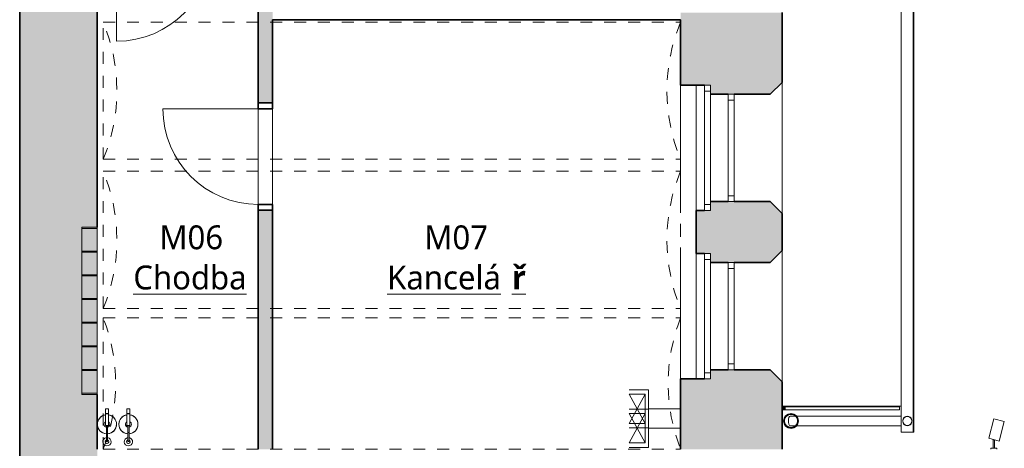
# Model space of a CAD drawing. Header units: metres. Extents: x -0.2 to 44.7, y -1.1 to 28.
# Tile 6 of 11: x -0.2 to 8, y 14.8 to 18.3. Entities that reach past the tile are written whole.
import ezdxf

# ---------------------------------------------------------------- set-up
doc = ezdxf.new("R2010")
doc.units = ezdxf.units.M
for name, pattern in [('AV - Cerch_ 1 tecka 4mm', [0.006, 0.004, -0.001, 0, -0.001]), ('AV - Tecka 1mm', [0.001, 0, -0.001]), ('Čerch_ 2 teč 2mm', [0.0038, 0.002, -0.0006, 0, -0.0006, 0, -0.0006])]:
    doc.linetypes.add(name, pattern=pattern)
doc.layers.add('AV-MISTNOSTI', color=7, linetype='AV - Tecka 1mm', lineweight=13, true_color=0x85cf54)
doc.layers.add('AV-TEXTY', color=5, linetype='Continuous', lineweight=13, true_color=0x0000ff)
doc.layers.add('AV-SRAFY', color=7, linetype='Continuous', lineweight=35)
doc.layers.add('AV-STAVBA', color=7, linetype='Continuous', lineweight=18)
doc.styles.add('Trebuchet MS_B', font='trebuc.ttf', dxfattribs={"height": 0.2})

# ---------------------------------------------------------------- blocks, each defined once
blk = doc.blocks.new('DO_1-L_Obl_ - 800x2070-V1-1NP mezipatro')
at = {"layer": 'AV-STAVBA', "color": 254, "true_color": 0xcccccc}
for p, q in [((0.4, 0.73), (0.4, -0.07)), ((-0.4, -0.07), (0.4, -0.07)), ((-0.4, -0.19), (-0.4, -0.07)), ((0.4, -0.19), (0.4, -0.07)), ((0.4, -0.07), (0.4, -0.19)), ((-0.45, -0.19), (-0.4, -0.19)), ((-0.4, -0.19), (0.4, -0.19)), ((0.4, -0.19), (0.45, -0.19))]:
    blk.add_line(p, q, dxfattribs=at)
at = {"layer": 'AV-STAVBA', "color": 254, "lineweight": 35, "true_color": 0xcccccc}
for p, q in [((-0.4, -0.07), (-0.45, -0.07)), ((-0.45, -0.07), (-0.45, -0.19)), ((-0.4, -0.19), (-0.4, -0.07)), ((0.45, -0.07), (0.4, -0.07)), ((0.4, -0.07), (0.4, -0.19)), ((0.45, -0.19), (0.45, -0.07)), ((-0.45, -0.19), (-0.4, -0.19)), ((0.4, -0.19), (0.45, -0.19))]:
    blk.add_line(p, q, dxfattribs=at)
at = {"layer": 'AV-STAVBA', "color": 254, "linetype": 'AV - Cerch_ 1 tecka 4mm', "true_color": 0xcccccc}
for p, q in [((-0.4, -0.07), (0.4, -0.07)), ((-0.45, -0.19), (0.45, -0.19)), ((-0.4, -0.19), (0.4, -0.19))]:
    blk.add_line(p, q, dxfattribs=at)
at = {"layer": 'AV-STAVBA', "color": 254, "true_color": 0xcccccc}
blk.add_arc((0.4, -0.07), 0.8, 90, 180, dxfattribs=at)
blk = doc.blocks.new('WI_2_dvojité_se 2 příčlemi - 900x1450-1265666-1NP mezipatro')
at = {"layer": 'AV-STAVBA', "color": 254, "linetype": 'AV - Cerch_ 1 tecka 4mm', "lineweight": 13, "true_color": 0xcccccc}
for p, q in [((0.525, 0.425), (-0.525, 0.425)), ((0.45, 0.425), (-0.45, 0.425)), ((-0.45, 0.425), (0.45, 0.425)), ((0.525, -0.425), (-0.525, -0.425)), ((-0.525, -0.425), (0.525, -0.425)), ((0.45, -0.425), (-0.45, -0.425))]:
    blk.add_line(p, q, dxfattribs=at)
at = {"layer": 'AV-STAVBA', "color": 254, "true_color": 0xcccccc}
for p, q in [((-0.45, 0.025), (0.45, 0.025)), ((-0.45, -0.025), (-0.45, 0.025)), ((-0.45, 0.025), (0.45, 0.025)), ((-0.45, 0.025), (-0.45, -0.025)), ((-0.4, -0.025), (-0.4, 0.025)), ((0.4, -0.025), (0.4, 0.025)), ((0.45, -0.025), (0.45, 0.025)), ((0.45, 0.025), (0.45, -0.025)), ((-0.45, -0.025), (0.45, -0.025)), ((0.45, -0.025), (-0.45, -0.025)), ((-0.525, -0.175), (0.525, -0.175)), ((-0.525, -0.175), (-0.525, -0.225)), ((-0.525, -0.175), (0.525, -0.175)), ((-0.525, -0.175), (-0.525, -0.225)), ((-0.525, -0.225), (0.525, -0.225)), ((-0.525, -0.225), (0.525, -0.225)), ((-0.475, -0.175), (-0.475, -0.225)), ((0.475, -0.175), (0.475, -0.225)), ((0.525, -0.175), (0.525, -0.225)), ((0.525, -0.175), (0.525, -0.225))]:
    blk.add_line(p, q, dxfattribs=at)
blk = doc.blocks.new('GM_Nika_obdélníková - 2460x2270-1232152-1NP mezipatro')
at = {"layer": 'AV-STAVBA', "color": 254, "linetype": 'AV - Cerch_ 1 tecka 4mm', "true_color": 0xcccccc}
blk.add_line((-1.23, 0.425), (1.23, 0.425), dxfattribs=at)
blk = doc.blocks.new('WI_Luxfery - 1400x350-1333635-1NP mezipatro')
at = {"layer": 'AV-STAVBA', "linetype": 'AV - Cerch_ 1 tecka 4mm', "true_color": 0xdbdbdb}
for points in [[(0.635, 0.2693), (0.635, 0.325), (-0.765, 0.325), (-0.765, 0.195), (0.635, 0.195)], [(-0.755, 0.195), (-0.755, 0.325), (-0.765, 0.325), (-0.765, 0.195)], [(-0.5564, 0.195), (-0.5564, 0.325), (-0.5664, 0.325), (-0.5664, 0.195)], [(-0.3579, 0.195), (-0.3579, 0.325), (-0.3679, 0.325), (-0.3679, 0.195)], [(-0.1593, 0.195), (-0.1593, 0.325), (-0.1693, 0.325), (-0.1693, 0.195)], [(0.0393, 0.195), (0.0393, 0.325), (0.0293, 0.325), (0.0293, 0.195)], [(0.2379, 0.195), (0.2379, 0.325), (0.2279, 0.325), (0.2279, 0.195)], [(0.4364, 0.195), (0.4364, 0.325), (0.4264, 0.325), (0.4264, 0.195)], [(0.635, 0.2693), (0.635, 0.325), (0.625, 0.325), (0.625, 0.195), (0.635, 0.195)]]:
    blk.add_hatch(color=254, dxfattribs=at).paths.add_polyline_path(points)
at = {"layer": 'AV-STAVBA', "color": 254, "true_color": 0xcccccc}
for p, q in [((-0.765, 0.195), (-0.765, 0.325)), ((-0.765, 0.325), (0.635, 0.325)), ((-0.765, 0.325), (-0.765, 0.195)), ((-0.755, 0.325), (-0.765, 0.325)), ((-0.755, 0.195), (-0.755, 0.325)), ((-0.5664, 0.325), (-0.5664, 0.195)), ((-0.5564, 0.325), (-0.5664, 0.325)), ((-0.5564, 0.195), (-0.5564, 0.325)), ((-0.3679, 0.325), (-0.3679, 0.195)), ((-0.3579, 0.325), (-0.3679, 0.325)), ((-0.3579, 0.195), (-0.3579, 0.325)), ((-0.1693, 0.325), (-0.1693, 0.195)), ((-0.1593, 0.325), (-0.1693, 0.325)), ((-0.1593, 0.195), (-0.1593, 0.325)), ((0.0293, 0.325), (0.0293, 0.195)), ((0.0393, 0.325), (0.0293, 0.325)), ((0.0393, 0.195), (0.0393, 0.325)), ((0.2279, 0.325), (0.2279, 0.195)), ((0.2379, 0.325), (0.2279, 0.325)), ((0.2379, 0.195), (0.2379, 0.325)), ((0.4264, 0.325), (0.4264, 0.195)), ((0.4364, 0.325), (0.4264, 0.325)), ((0.4364, 0.195), (0.4364, 0.325)), ((0.625, 0.325), (0.625, 0.195)), ((0.635, 0.325), (0.625, 0.325)), ((0.635, 0.325), (0.635, 0.195)), ((0.635, 0.195), (0.635, 0.325)), ((0.635, 0.195), (-0.765, 0.195)), ((-0.765, 0.195), (-0.755, 0.195)), ((-0.5664, 0.195), (-0.5564, 0.195)), ((-0.3679, 0.195), (-0.3579, 0.195)), ((-0.1693, 0.195), (-0.1593, 0.195)), ((0.0293, 0.195), (0.0393, 0.195)), ((0.2279, 0.195), (0.2379, 0.195)), ((0.4264, 0.195), (0.4364, 0.195)), ((0.625, 0.195), (0.635, 0.195))]:
    blk.add_line(p, q, dxfattribs=at)
at = {"layer": 'AV-STAVBA', "color": 254, "linetype": 'AV - Cerch_ 1 tecka 4mm', "true_color": 0xcccccc}
for p, q in [((-0.765, 0.325), (0.635, 0.325)), ((-0.765, -0.325), (0.635, -0.325))]:
    blk.add_line(p, q, dxfattribs=at)
blk = doc.blocks.new('GM_Void_valená klenba - GM_Void_valená klenba-1524312-1NP mezipatro')
at = {"layer": 'AV-STAVBA', "color": 254, "linetype": 'AV - Cerch_ 1 tecka 4mm', "lineweight": 13, "true_color": 0xcccccc}
for p, q in [((-0.55, 2.395), (-0.55, -2.445)), ((-0.55, 2.395), (0.55, 2.395)), ((0.55, 2.395), (0.55, -2.445)), ((-0.55, -2.445), (0.55, -2.445))]:
    blk.add_line(p, q, dxfattribs=at)
for centre, start, end in [((0, 3.7905), 248.48981, 291.51019), ((0, -3.8405), 68.48981, 111.51019)]:
    blk.add_arc(centre, 1.5, start, end, dxfattribs=at)
blk = doc.blocks.new('GM_Void_valená klenba - GM_Void_valená klenba-1524311-1NP mezipatro')
at = {"layer": 'AV-STAVBA', "color": 254, "linetype": 'AV - Cerch_ 1 tecka 4mm', "lineweight": 13, "true_color": 0xcccccc}
for p, q in [((-0.575, 2.395), (-0.575, -2.445)), ((-0.575, 2.395), (0.575, 2.395)), ((0.575, 2.395), (0.575, -2.445)), ((-0.575, -2.445), (0.575, -2.445))]:
    blk.add_line(p, q, dxfattribs=at)
for centre, start, end in [((0, 3.7804), 247.45969, 292.54031), ((0, -3.8304), 67.45969, 112.54031)]:
    blk.add_arc(centre, 1.5, start, end, dxfattribs=at)
blk = doc.blocks.new('GM_Dešťový svod_02 - GM_Dešťový svod_02-1503358-1NP mezipatro')
at = {"layer": 'AV-STAVBA', "color": 254, "true_color": 0xcccccc}
for p, q in [((6.2708, 15.0253), (6.2228, 15.0253)), ((7.1522, 15.0253), (6.2752, 15.0253)), ((6.2228, 14.9453), (6.2708, 14.9453)), ((6.2752, 14.9453), (7.1522, 14.9453))]:
    blk.add_line(p, q, dxfattribs=at)
at = {"layer": 'AV-STAVBA', "color": 254, "lineweight": 35, "true_color": 0xcccccc}
for radius, start, end in [(0.06, 0, 180), (0.058, 0, 180), (0.06, 180, 0), (0.058, 180, 0)]:
    blk.add_arc((6.2304, 14.9853), radius, start, end, dxfattribs=at)
at = {"layer": 'AV-STAVBA', "color": 254, "true_color": 0xcccccc}
for radius, start, end in [(0.04, 17.32612, 162.67388), (0.038, 0, 180), (0.04, 197.32612, 342.67388), (0.038, 180, 0)]:
    blk.add_arc((7.2048, 14.9853), radius, start, end, dxfattribs=at)
for start_param, end_param in [(0, 1.570796), (1.570796, 3.141593)]:
    blk.add_ellipse((6.2228, 14.9853), major_axis=(0, 0.04), ratio=0.34202, start_param=start_param, end_param=end_param, dxfattribs=at)
for points, knots in [([(6.2904, 14.9853), (6.2904, 14.9879), (6.2902, 14.9916), (6.2894, 14.9963), (6.2887, 14.9996), (6.2879, 15.0027), (6.2869, 15.0057), (6.2858, 15.0085), (6.2847, 15.011), (6.2835, 15.0133), (6.2823, 15.0155), (6.2811, 15.0174), (6.28, 15.0191), (6.2789, 15.0207), (6.2779, 15.022), (6.2771, 15.023), (6.2766, 15.0236), (6.2762, 15.024), (6.2759, 15.0244), (6.2756, 15.0248), (6.2753, 15.0252), (6.2751, 15.0253), (6.2752, 15.0252), (6.2753, 15.0251)], [0, 0, 0, 0, 0.0555556, 0.0833333, 0.1111111, 0.1388889, 0.1666667, 0.1944444, 0.2222222, 0.25, 0.2777778, 0.3055556, 0.3333333, 0.3611111, 0.3888889, 0.4166667, 0.4305556, 0.4444444, 0.4583333, 0.4722222, 0.5, 0.5277778, 0.5555556, 0.5555556, 0.5555556, 0.5555556]), ([(6.2753, 14.9455), (6.2752, 14.9453), (6.2751, 14.9452), (6.2753, 14.9454), (6.2756, 14.9458), (6.2759, 14.9462), (6.2762, 14.9465), (6.2766, 14.9469), (6.2771, 14.9476), (6.2779, 14.9485), (6.2789, 14.9499), (6.28, 14.9515), (6.2811, 14.9532), (6.2823, 14.9551), (6.2835, 14.9573), (6.2847, 14.9596), (6.2858, 14.9621), (6.2869, 14.9649), (6.2879, 14.9678), (6.2887, 14.971), (6.2894, 14.9743), (6.2902, 14.979), (6.2904, 14.9827), (6.2904, 14.9853)], [0.4444444, 0.4444444, 0.4444444, 0.4444444, 0.4722222, 0.5, 0.5277778, 0.5416667, 0.5555556, 0.5694444, 0.5833333, 0.6111111, 0.6388889, 0.6666667, 0.6944444, 0.7222222, 0.75, 0.7777778, 0.8055556, 0.8333333, 0.8611111, 0.8888889, 0.9166667, 0.9444444, 1, 1, 1, 1]), ([(6.2788, 15.0208), (6.2789, 15.0206), (6.2794, 15.02), (6.2799, 15.0193), (6.2802, 15.0188)], [0.59604698, 0.59604698, 0.59604698, 0.59604698, 0.61111111, 0.64145297, 0.64145297, 0.64145297, 0.64145297]), ([(6.2802, 14.9518), (6.2802, 14.9518), (6.2798, 14.9512), (6.2793, 14.9505), (6.2789, 14.9499), (6.2788, 14.9497)], [0.35854703, 0.35854703, 0.35854703, 0.35854703, 0.36111111, 0.38888889, 0.40395302, 0.40395302, 0.40395302, 0.40395302]), ([(6.2789, 15.0207), (6.2792, 15.0203), (6.2799, 15.0192), (6.281, 15.0175), (6.2819, 15.0162), (6.2822, 15.0156)], [0.67530037, 0.67530037, 0.67530037, 0.67530037, 0.69444444, 0.72222222, 0.74259342, 0.74259342, 0.74259342, 0.74259342]), ([(6.2822, 14.955), (6.2819, 14.9544), (6.281, 14.9531), (6.2799, 14.9513), (6.2792, 14.9503), (6.2789, 14.9499)], [0.25740658, 0.25740658, 0.25740658, 0.25740658, 0.27777778, 0.30555556, 0.32469963, 0.32469963, 0.32469963, 0.32469963]), ([(6.2831, 15.014), (6.2831, 15.014), (6.2835, 15.0133), (6.2838, 15.0126), (6.2842, 15.0119)], [0.72092277, 0.72092277, 0.72092277, 0.72092277, 0.72222222, 0.75, 0.75, 0.75, 0.75]), ([(6.2841, 14.9585), (6.2838, 14.9578), (6.2834, 14.9572), (6.2831, 14.9566), (6.2831, 14.9565)], [0.25225502, 0.25225502, 0.25225502, 0.25225502, 0.27777778, 0.27907723, 0.27907723, 0.27907723, 0.27907723]), ([(6.2888, 14.9994), (6.2883, 15.0014), (6.2873, 15.0045), (6.2859, 15.0083), (6.2851, 15.01), (6.2847, 15.0109)], [0.1136177, 0.1136177, 0.1136177, 0.1136177, 0.1666667, 0.1944444, 0.2222222, 0.2222222, 0.2222222, 0.2222222]), ([(6.2847, 14.9597), (6.2851, 14.9605), (6.2859, 14.9623), (6.2873, 14.9661), (6.2883, 14.9692), (6.2888, 14.9712)], [0.7777778, 0.7777778, 0.7777778, 0.7777778, 0.8055556, 0.8333333, 0.8863823, 0.8863823, 0.8863823, 0.8863823]), ([(6.2848, 15.0107), (6.285, 15.0103), (6.2856, 15.009), (6.2863, 15.0071), (6.2868, 15.0057), (6.287, 15.0053)], [0.79389003, 0.79389003, 0.79389003, 0.79389003, 0.80555556, 0.83333333, 0.84306637, 0.84306637, 0.84306637, 0.84306637]), ([(6.287, 14.9653), (6.2868, 14.9649), (6.2863, 14.9634), (6.2856, 14.9616), (6.285, 14.9603), (6.2848, 14.9599)], [0.15693363, 0.15693363, 0.15693363, 0.15693363, 0.16666667, 0.19444444, 0.20610997, 0.20610997, 0.20610997, 0.20610997]), ([(6.2876, 15.0035), (6.2878, 15.0029), (6.2882, 15.0016), (6.2886, 15.0001), (6.2888, 14.9993)], [0.8448227, 0.8448227, 0.8448227, 0.8448227, 0.86111111, 0.88467419, 0.88467419, 0.88467419, 0.88467419]), ([(6.2888, 14.9713), (6.2886, 14.9704), (6.2882, 14.969), (6.2878, 14.9677), (6.2876, 14.9671)], [0.11532581, 0.11532581, 0.11532581, 0.11532581, 0.13888889, 0.1551773, 0.1551773, 0.1551773, 0.1551773])]:
    blk.add_open_spline(points, degree=3, knots=knots, dxfattribs=at)
blk = doc.blocks.new('SCO_Koncepční obdelníkový sloup_steel - 25_25-1517003-1NP mezipatro')
at = {"layer": 'AV-STAVBA', "color": 254, "true_color": 0xcccccc}
for p, q in [((0.0125, 0.0125), (-0.0125, -0.0125)), ((-0.0125, 0.0125), (0.0125, -0.0125))]:
    blk.add_line(p, q, dxfattribs=at)
blk = doc.blocks.new('SFR_Jekl - 30_60_2_5-1518464-1NP mezipatro')
at = {"layer": 'AV-STAVBA', "color": 254, "linetype": 'Čerch_ 2 teč 2mm', "lineweight": 13, "true_color": 0xcccccc}
blk.add_line((6.4456, 0.015), (6.4418, 0.015), dxfattribs=at)
at = {"layer": 'AV-STAVBA', "color": 254, "true_color": 0xcccccc}
blk.add_line((6.4456, 0.015), (6.4418, 0.015), dxfattribs=at)
blk = doc.blocks.new('GM_Hasicí přístroj - Hasici pristroj-1546942-1NP mezipatro')
at = {"layer": 'AV-STAVBA', "color": 254, "lineweight": 13, "true_color": 0xcccccc}
for p, q in [((-0.0421, 0.0036), (-0.1007, 0.0036)), ((-0.0421, 0.0111), (0.0579, 0.0111)), ((-0.0421, 0.0111), (-0.0421, -0.0139)), ((0.0579, 0.0111), (0.0605, 0.0111)), ((0.0579, 0.0111), (0.0579, -0.0139)), ((0.0605, 0.0111), (0.0979, 0.0111)), ((0.0605, 0.0111), (0.0605, -0.0139)), ((0.0979, 0.0111), (0.0979, -0.0139)), ((-0.1007, -0.0064), (-0.0421, -0.0064)), ((0.0579, -0.0139), (-0.0421, -0.0139)), ((0.0605, -0.0139), (0.0579, -0.0139)), ((0.0979, -0.0139), (0.0605, -0.0139))]:
    blk.add_line(p, q, dxfattribs=at)
at = {"layer": 'AV-STAVBA', "color": 254, "lineweight": 13, "true_color": 0xcccccc, "flags": 128}
for points in [[(-0.1007, 0.0036), (-0.1035, 0.0036), (-0.1063, 0.0036), (-0.1092, 0.0036), (-0.112, 0.0036), (-0.1149, 0.0036), (-0.1177, 0.0036), (-0.1205, 0.0036), (-0.1233, 0.0036), (-0.126, 0.0036), (-0.1288, 0.0036), (-0.1315, 0.0036), (-0.1341, 0.0036), (-0.1367, 0.0036), (-0.1393, 0.0036), (-0.1418, 0.0036), (-0.1443, 0.0036), (-0.1467, 0.0036), (-0.149, 0.0036), (-0.1513, 0.0036), (-0.1535, 0.0036), (-0.1556, 0.0036), (-0.1577, 0.0036), (-0.1596, 0.0036), (-0.1615, 0.0036), (-0.1633, 0.0036), (-0.165, 0.0036), (-0.1667, 0.0036), (-0.1682, 0.0036), (-0.1696, 0.0036), (-0.1709, 0.0036), (-0.1714, 0.0036)], [(-0.1714, -0.0064), (-0.1701, -0.0064), (-0.1687, -0.0064), (-0.1673, -0.0064), (-0.1657, -0.0064), (-0.164, -0.0064), (-0.1622, -0.0064), (-0.1604, -0.0064), (-0.1584, -0.0064), (-0.1564, -0.0064), (-0.1543, -0.0064), (-0.1522, -0.0064), (-0.1499, -0.0064), (-0.1476, -0.0064), (-0.1452, -0.0064), (-0.1428, -0.0064), (-0.1403, -0.0064), (-0.1377, -0.0064), (-0.1351, -0.0064), (-0.1325, -0.0064), (-0.1298, -0.0064), (-0.1271, -0.0064), (-0.1244, -0.0064), (-0.1216, -0.0064), (-0.1188, -0.0064), (-0.116, -0.0064), (-0.1131, -0.0064), (-0.1103, -0.0064), (-0.1074, -0.0064), (-0.1046, -0.0064), (-0.1018, -0.0064), (-0.1007, -0.0064)]]:
    blk.add_lwpolyline(points, dxfattribs=at)
at = {"layer": 'AV-STAVBA', "color": 254, "lineweight": 13, "true_color": 0xcccccc}
for centre, radius, start, end in [((-0.1772, -0.0014), 0.035, 7.23753, 180), ((-0.1764, -0.0014), 0.015, 18.64917, 180), ((-0.1764, -0.0014), 0.015, 165, 180), ((-0.1764, -0.0014), 0.015, 105, 134.64442), ((-0.1714, -0.0014), 0.005, 150, 180), ((-0.1714, -0.0014), 0.005, 90, 120), ((-0.1764, -0.0014), 0.015, 45.35558, 75), ((-0.1764, -0.0014), 0.015, 18.64917, 44.93615), ((-0.0307, -0.0014), 0.08, 90, 176.37662), ((-0.0307, -0.0014), 0.08, 159.97132, 176.42822), ((-0.0307, -0.0014), 0.08, 114.97132, 155.02868), ((-0.0307, -0.0014), 0.08, 90, 110.02868), ((-0.0307, -0.0014), 0.025, 90, 169.20034), ((-0.0307, -0.0014), 0.08, 69.97132, 90), ((-0.0307, -0.0014), 0.08, 9.18677, 90), ((-0.0307, -0.0014), 0.025, 30, 90), ((-0.0307, -0.0014), 0.08, 24.97132, 65.02868), ((-0.0307, -0.0014), 0.08, 9.05555, 20.02868), ((-0.1772, -0.0014), 0.035, 180, 351.96894), ((-0.1764, -0.0014), 0.015, 174.95011, 180), ((-0.1764, -0.0014), 0.015, 180, 185.04989), ((-0.1764, -0.0014), 0.015, 180, 224.93615), ((-0.1764, -0.0014), 0.015, 180, 341.97651), ((-0.1764, -0.0014), 0.015, 240, 270), ((-0.1714, -0.0014), 0.005, 180, 210), ((-0.1714, -0.0014), 0.005, 240, 285), ((-0.1764, -0.0014), 0.015, 330, 341.97651), ((-0.0307, -0.0014), 0.08, 183.5619, 200.02868), ((-0.0307, -0.0014), 0.08, 183.6137, 270), ((-0.0307, -0.0014), 0.08, 204.97132, 245.02868), ((-0.0307, -0.0014), 0.08, 249.97132, 270), ((-0.0307, -0.0014), 0.025, 190.79953, 270), ((-0.0307, -0.0014), 0.025, 270, 330), ((-0.0307, -0.0014), 0.08, 270, 350.81323), ((-0.0307, -0.0014), 0.08, 270, 290.02868), ((-0.0307, -0.0014), 0.08, 294.97132, 335.02868), ((-0.0307, -0.0014), 0.08, 339.97132, 350.94445)]:
    blk.add_arc(centre, radius, start, end, dxfattribs=at)
for points, knots in [([(-0.1764, -0.0014), (-0.1764, -0.0009), (-0.1762, 0.0003), (-0.1753, 0.0019), (-0.1742, 0.0028), (-0.1731, 0.0033), (-0.1725, 0.0034), (-0.1723, 0.0035)], [0, 0, 0, 0, 0.1111111, 0.2222222, 0.3333333, 0.3888889, 0.4444444, 0.4444444, 0.4444444, 0.4444444]), ([(-0.1689, -0.0058), (-0.1692, -0.0059), (-0.1697, -0.0062), (-0.1705, -0.0064), (-0.1714, -0.0065), (-0.1723, -0.0064), (-0.1731, -0.0062), (-0.1742, -0.0057), (-0.1753, -0.0047), (-0.1762, -0.0032), (-0.1764, -0.002), (-0.1764, -0.0014)], [0.3333333, 0.3333333, 0.3333333, 0.3333333, 0.3888889, 0.4444444, 0.5, 0.5555556, 0.6111111, 0.6666667, 0.7777778, 0.8888889, 1, 1, 1, 1])]:
    blk.add_open_spline(points, degree=3, knots=knots, dxfattribs=at)
for points in [[(-0.1004, -0.0014), (-0.1004, -0.0009), (-0.1004, 0.0003), (-0.1005, 0.0018), (-0.1005, 0.003), (-0.1006, 0.0034), (-0.1006, 0.0035)], [(-0.1006, -0.0064), (-0.1006, -0.0063), (-0.1005, -0.0059), (-0.1005, -0.0047), (-0.1004, -0.0032), (-0.1004, -0.002), (-0.1004, -0.0014)]]:
    blk.add_open_spline(points, degree=3, dxfattribs=at)
blk = doc.blocks.new('GM_Hasicí přístroj - Hasici pristroj-V6-1NP mezipatro')
at = {"layer": 'AV-STAVBA', "color": 254, "lineweight": 13, "true_color": 0xcccccc}
for p, q in [((-0.0421, 0.0036), (-0.1007, 0.0036)), ((-0.0421, 0.0111), (0.0579, 0.0111)), ((-0.0421, 0.0111), (-0.0421, -0.0139)), ((0.0579, 0.0111), (0.0605, 0.0111)), ((0.0579, 0.0111), (0.0579, -0.0139)), ((0.0605, 0.0111), (0.0979, 0.0111)), ((0.0605, 0.0111), (0.0605, -0.0139)), ((0.0979, 0.0111), (0.0979, -0.0139)), ((-0.1007, -0.0064), (-0.0421, -0.0064)), ((0.0579, -0.0139), (-0.0421, -0.0139)), ((0.0605, -0.0139), (0.0579, -0.0139)), ((0.0979, -0.0139), (0.0605, -0.0139))]:
    blk.add_line(p, q, dxfattribs=at)
at = {"layer": 'AV-STAVBA', "color": 254, "lineweight": 13, "true_color": 0xcccccc, "flags": 128}
for points in [[(-0.1007, 0.0036), (-0.1035, 0.0036), (-0.1063, 0.0036), (-0.1092, 0.0036), (-0.112, 0.0036), (-0.1149, 0.0036), (-0.1177, 0.0036), (-0.1205, 0.0036), (-0.1233, 0.0036), (-0.126, 0.0036), (-0.1288, 0.0036), (-0.1315, 0.0036), (-0.1341, 0.0036), (-0.1367, 0.0036), (-0.1393, 0.0036), (-0.1418, 0.0036), (-0.1443, 0.0036), (-0.1467, 0.0036), (-0.149, 0.0036), (-0.1513, 0.0036), (-0.1535, 0.0036), (-0.1556, 0.0036), (-0.1577, 0.0036), (-0.1596, 0.0036), (-0.1615, 0.0036), (-0.1633, 0.0036), (-0.165, 0.0036), (-0.1667, 0.0036), (-0.1682, 0.0036), (-0.1696, 0.0036), (-0.1709, 0.0036), (-0.1714, 0.0036)], [(-0.1714, -0.0064), (-0.1701, -0.0064), (-0.1687, -0.0064), (-0.1673, -0.0064), (-0.1657, -0.0064), (-0.164, -0.0064), (-0.1622, -0.0064), (-0.1604, -0.0064), (-0.1584, -0.0064), (-0.1564, -0.0064), (-0.1543, -0.0064), (-0.1522, -0.0064), (-0.1499, -0.0064), (-0.1476, -0.0064), (-0.1452, -0.0064), (-0.1428, -0.0064), (-0.1403, -0.0064), (-0.1377, -0.0064), (-0.1351, -0.0064), (-0.1325, -0.0064), (-0.1298, -0.0064), (-0.1271, -0.0064), (-0.1244, -0.0064), (-0.1216, -0.0064), (-0.1188, -0.0064), (-0.116, -0.0064), (-0.1131, -0.0064), (-0.1103, -0.0064), (-0.1074, -0.0064), (-0.1046, -0.0064), (-0.1018, -0.0064), (-0.1007, -0.0064)]]:
    blk.add_lwpolyline(points, dxfattribs=at)
at = {"layer": 'AV-STAVBA', "color": 254, "lineweight": 13, "true_color": 0xcccccc}
for centre, radius, start, end in [((-0.1772, -0.0014), 0.035, 7.23753, 180), ((-0.1764, -0.0014), 0.015, 18.64917, 180), ((-0.1764, -0.0014), 0.015, 165, 180), ((-0.1764, -0.0014), 0.015, 105, 134.93615), ((-0.1714, -0.0014), 0.005, 150, 180), ((-0.1714, -0.0014), 0.005, 90, 120), ((-0.1764, -0.0014), 0.015, 45.06385, 75), ((-0.1764, -0.0014), 0.015, 18.64917, 44.93615), ((-0.0307, -0.0014), 0.08, 90, 176.37662), ((-0.0307, -0.0014), 0.08, 159.97132, 176.42822), ((-0.0307, -0.0014), 0.08, 114.97132, 155.02868), ((-0.0307, -0.0014), 0.08, 90, 110.02868), ((-0.0307, -0.0014), 0.025, 90, 169.20034), ((-0.0307, -0.0014), 0.08, 69.97132, 90), ((-0.0307, -0.0014), 0.08, 9.18677, 90), ((-0.0307, -0.0014), 0.025, 30, 90), ((-0.0307, -0.0014), 0.08, 24.97132, 65.02868), ((-0.0307, -0.0014), 0.08, 9.05555, 20.02868), ((-0.1772, -0.0014), 0.035, 180, 351.96894), ((-0.1764, -0.0014), 0.015, 174.95011, 180), ((-0.1764, -0.0014), 0.015, 180, 185.04989), ((-0.1764, -0.0014), 0.015, 180, 224.93615), ((-0.1764, -0.0014), 0.015, 180, 341.97651), ((-0.1764, -0.0014), 0.015, 240, 270), ((-0.1714, -0.0014), 0.005, 180, 210), ((-0.1714, -0.0014), 0.005, 240, 285), ((-0.1764, -0.0014), 0.015, 330, 341.97651), ((-0.0307, -0.0014), 0.08, 183.5619, 200.02868), ((-0.0307, -0.0014), 0.08, 183.6137, 270), ((-0.0307, -0.0014), 0.08, 204.97132, 245.02868), ((-0.0307, -0.0014), 0.08, 249.97132, 270), ((-0.0307, -0.0014), 0.025, 190.79953, 270), ((-0.0307, -0.0014), 0.025, 270, 330), ((-0.0307, -0.0014), 0.08, 270, 350.81323), ((-0.0307, -0.0014), 0.08, 270, 290.02868), ((-0.0307, -0.0014), 0.08, 294.97132, 335.02868), ((-0.0307, -0.0014), 0.08, 339.97132, 350.94445)]:
    blk.add_arc(centre, radius, start, end, dxfattribs=at)
for points, knots in [([(-0.1764, -0.0014), (-0.1764, -0.0009), (-0.1762, 0.0003), (-0.1753, 0.0019), (-0.1742, 0.0028), (-0.1731, 0.0033), (-0.1725, 0.0034), (-0.1723, 0.0035)], [0, 0, 0, 0, 0.1111111, 0.2222222, 0.3333333, 0.3888889, 0.4444444, 0.4444444, 0.4444444, 0.4444444]), ([(-0.1689, -0.0058), (-0.1692, -0.0059), (-0.1697, -0.0062), (-0.1705, -0.0064), (-0.1714, -0.0065), (-0.1723, -0.0064), (-0.1731, -0.0062), (-0.1742, -0.0057), (-0.1753, -0.0047), (-0.1762, -0.0032), (-0.1764, -0.002), (-0.1764, -0.0014)], [0.3333333, 0.3333333, 0.3333333, 0.3333333, 0.3888889, 0.4444444, 0.5, 0.5555556, 0.6111111, 0.6666667, 0.7777778, 0.8888889, 1, 1, 1, 1])]:
    blk.add_open_spline(points, degree=3, knots=knots, dxfattribs=at)
for points in [[(-0.1004, -0.0014), (-0.1004, -0.0009), (-0.1004, 0.0003), (-0.1005, 0.0018), (-0.1005, 0.003), (-0.1006, 0.0034), (-0.1006, 0.0035)], [(-0.1006, -0.0064), (-0.1006, -0.0063), (-0.1005, -0.0059), (-0.1005, -0.0047), (-0.1004, -0.0032), (-0.1004, -0.002), (-0.1004, -0.0014)]]:
    blk.add_open_spline(points, degree=3, dxfattribs=at)
blk = doc.blocks.new('D0089 - 1514 - OÚPSŘ_Benešova_rvt-1-1NP mezipatro')
at = {"layer": 'AV-SRAFY', "lineweight": 18, "true_color": 0xcccccc}
blk.add_hatch(color=254, dxfattribs=at).paths.add_polyline_path([(0.1063, 14.2232), (0.4148, 14.2232), (0.4148, 15.2082), (0.2848, 15.2082), (0.2848, 16.6082), (0.4148, 16.6082), (0.4148, 26.6382), (-0.2352, 26.6382), (-0.2352, 14.2232)])
h = blk.add_hatch(color=254, dxfattribs=at)
h.paths.add_polyline_path([(1.8848, 14.7482), (1.8848, 16.7507), (1.7648, 16.7507), (1.7648, 14.7482)])
h.paths.add_polyline_path([(1.7648, 17.6507), (1.8848, 17.6507), (1.8848, 19.0882), (1.7648, 19.0882), (1.7648, 18.9682)])
h = blk.add_hatch(color=254, dxfattribs=at)
h.paths.add_polyline_path([(6.1548, 14.7482), (6.1548, 15.3132), (6.0548, 15.4132), (5.5548, 15.4132), (5.5548, 15.3382), (5.3048, 15.3382), (5.3048, 14.7482)])
h.paths.add_polyline_path([(6.0548, 16.3132), (6.1548, 16.4132), (6.1548, 16.7232), (6.0548, 16.8232), (5.5548, 16.8232), (5.5548, 16.7482), (5.4348, 16.7482), (5.4348, 16.3882), (5.5548, 16.3882), (5.5548, 16.3132), (5.7548, 16.3132)])
h.paths.add_polyline_path([(5.5548, 17.7232), (6.0548, 17.7232), (6.1548, 17.8232), (6.1548, 18.4082), (5.3048, 18.4082), (5.3048, 17.7982), (5.5548, 17.7982), (5.5548, 17.7482)])
at = {"layer": 'AV-STAVBA', "color": 254, "true_color": 0xcccccc}
for p, q in [((7.1548, 15.1082), (7.1548, 27.9956)), ((7.2548, 27.9956), (7.2548, 14.8907)), ((7.2601, 14.8907), (7.2601, 27.9956)), ((7.2601, 14.8907), (7.2601, 27.9956)), ((5.4348, 17.7982), (5.4348, 16.7482)), ((6.1548, 17.8232), (6.1548, 16.7232)), ((1.7648, 16.8007), (1.7648, 17.6007)), ((1.7648, 16.8007), (1.7648, 17.6007)), ((1.8848, 17.6007), (1.8848, 16.8007)), ((1.8848, 17.6007), (1.8848, 16.8007)), ((5.4348, 16.3882), (5.4348, 15.3382)), ((6.1548, 16.4132), (6.1548, 15.3132)), ((6.1548, 15.1082), (7.1548, 15.1082)), ((6.1548, 15.1044), (6.1798, 15.1044)), ((6.1802, 15.1044), (6.1798, 15.1044)), ((6.1798, 15.1044), (6.1798, 15.0794)), ((6.1802, 15.0794), (6.1802, 15.1044)), ((7.1383, 15.1044), (6.1802, 15.1044)), ((7.1383, 15.0794), (7.1383, 15.1044)), ((7.1522, 14.8907), (7.1522, 15.1082)), ((7.1548, 15.1082), (7.1548, 14.8907)), ((6.1798, 15.0794), (6.1548, 15.0794)), ((6.1798, 15.0794), (6.1802, 15.0794)), ((6.1802, 15.0794), (7.1383, 15.0794)), ((7.1548, 14.8907), (7.1522, 14.8907)), ((7.2548, 14.8907), (7.1548, 14.8907)), ((7.2548, 14.8907), (7.2601, 14.8907))]:
    blk.add_line(p, q, dxfattribs=at)
at = {"layer": 'AV-STAVBA', "color": 254, "lineweight": 35, "true_color": 0xcccccc}
for p, q in [((-0.2352, 26.6382), (-0.2352, 14.2232)), ((0.4148, 16.6082), (0.4148, 18.9682)), ((1.7648, 18.9682), (1.7648, 17.6507)), ((6.1548, 17.8232), (6.1548, 18.4082)), ((1.8848, 17.6507), (1.8848, 18.3482)), ((1.8848, 18.3482), (5.3048, 18.3482)), ((5.3048, 18.3482), (5.3048, 17.7982)), ((5.3048, 17.7982), (5.5048, 17.7982)), ((6.0548, 17.7232), (6.1548, 17.8232)), ((5.5548, 17.7232), (5.7048, 17.7232)), ((5.7548, 17.7232), (6.0548, 17.7232)), ((5.7048, 16.8232), (5.5548, 16.8232)), ((6.0548, 16.8232), (5.7548, 16.8232)), ((6.1548, 16.7232), (6.0548, 16.8232)), ((1.7648, 16.7507), (1.7648, 14.7482)), ((1.8848, 14.7482), (1.8848, 16.7507)), ((5.5048, 16.7482), (5.4348, 16.7482)), ((5.4348, 16.7482), (5.4348, 16.3882)), ((6.1548, 16.4132), (6.1548, 16.7232)), ((5.4348, 16.3882), (5.5048, 16.3882)), ((6.0548, 16.3132), (6.1548, 16.4132)), ((5.5548, 16.3132), (5.7048, 16.3132)), ((5.7548, 16.3132), (6.0548, 16.3132)), ((5.7048, 15.4132), (5.5548, 15.4132)), ((6.0548, 15.4132), (5.7548, 15.4132)), ((6.1548, 15.3132), (6.0548, 15.4132)), ((5.5048, 15.3382), (5.3048, 15.3382)), ((5.3048, 15.3382), (5.3048, 14.7482)), ((6.1548, 14.7482), (6.1548, 15.3132)), ((0.4148, 14.7482), (0.4148, 15.2082))]:
    blk.add_line(p, q, dxfattribs=at)
at = {"layer": 'AV-STAVBA', "color": 254, "linetype": 'AV - Cerch_ 1 tecka 4mm', "lineweight": 13, "true_color": 0xcccccc}
for name, p, rotation in [('DO_1-L_Obl_ - 800x2070-V1-1NP mezipatro', (0.9773, 18.8982), 180), ('GM_Void_valená klenba - GM_Void_valená klenba-1524311-1NP mezipatro', (2.8598, 17.7532), 89.9999999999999), ('WI_2_dvojité_se 2 příčlemi - 900x1450-1265666-1NP mezipatro', (5.7298, 17.2732), 269.9999999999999), ('GM_Nika_obdélníková - 2460x2270-1232152-1NP mezipatro', (5.7298, 16.5682), 89.99999999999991), ('DO_1-L_Obl_ - 800x2070-V1-1NP mezipatro', (1.6948, 17.2007), 89.99999999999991), ('GM_Void_valená klenba - GM_Void_valená klenba-1524311-1NP mezipatro', (2.8598, 16.5032), 89.9999999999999), ('WI_Luxfery - 1400x350-1333635-1NP mezipatro', (0.0898, 15.8432), 269.9999999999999), ('WI_2_dvojité_se 2 příčlemi - 900x1450-1265666-1NP mezipatro', (5.7298, 15.8632), 269.9999999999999), ('GM_Void_valená klenba - GM_Void_valená klenba-1524312-1NP mezipatro', (2.8598, 15.2982), 89.9999999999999), ('SFR_Jekl - 30_60_2_5-1518464-1NP mezipatro', (6.1698, 21.55), 269.9999999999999), ('GM_Hasicí přístroj - Hasici pristroj-1546942-1NP mezipatro', (0.4948, 14.9882), 89.9999999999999), ('GM_Hasicí přístroj - Hasici pristroj-V6-1NP mezipatro', (0.6748, 14.9882), 89.9999999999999)]:
    blk.add_blockref(name, p, dxfattribs=dict(at, rotation=rotation))
for name, p in [('SCO_Koncepční obdelníkový sloup_steel - 25_25-1517003-1NP mezipatro', (6.1673, 15.0919)), ('GM_Dešťový svod_02 - GM_Dešťový svod_02-1503358-1NP mezipatro', (0, 0))]:
    blk.add_blockref(name, p, dxfattribs=at)
blk = doc.blocks.new('EF_Datová zásuvka - 2 vývody-835357-1NP mezipatro')
at = {"layer": 'AV-STAVBA'}
for p, q in [((25.3048, 12.0228), (25.3098, 12.0228)), ((25.3098, 12.0228), (25.3098, 11.9428)), ((25.3098, 11.9528), (25.3098, 12.0128)), ((25.3098, 12.0128), (25.3098, 11.9528)), ((25.3098, 11.9908), (25.3098, 12.0008)), ((25.3098, 12.0008), (25.3098, 11.9908)), ((25.3098, 11.9648), (25.3098, 11.9748)), ((25.3098, 11.9748), (25.3098, 11.9648)), ((25.3098, 11.9428), (25.3048, 11.9428))]:
    blk.add_line(p, q, dxfattribs=at)
blk = doc.blocks.new('GM_kamera - GM_kamera-V9-1NP mezipatro')
at = {"layer": 'AV-STAVBA', "color": 5, "true_color": 0x0000ff}
for p, q in [((7.9312, 15.0041), (7.8872, 14.8399)), ((8.0181, 14.9808), (7.9312, 15.0041)), ((7.9741, 14.8166), (8.0181, 14.9808)), ((7.8872, 14.8399), (7.9741, 14.8166)), ((7.9256, 14.8282), (7.9256, 14.7582)), ((7.9306, 14.8282), (7.9256, 14.8282)), ((7.9356, 14.7582), (7.9356, 14.8269)), ((7.9059, 14.7582), (7.9554, 14.7582)), ((7.9059, 14.7482), (7.9059, 14.7582)), ((7.9554, 14.7482), (7.9554, 14.7582))]:
    blk.add_line(p, q, dxfattribs=at)

msp = doc.modelspace()

# ---------------------------------------------------------------- linework, layer by layer
at = {"layer": 'AV-TEXTY', "lineweight": 5}
for p, q in [((5.0348, 15.2467), (4.8748, 15.2467)), ((4.8748, 15.2097), (5.0078, 14.9637)), ((4.8748, 14.9637), (5.0078, 15.2097)), ((5.0078, 15.2097), (4.8748, 15.2097)), ((5.0078, 14.9637), (5.0078, 15.2097)), ((5.0348, 15.0867), (5.0348, 15.2467)), ((5.0348, 15.0838), (4.8748, 15.0838)), ((4.8748, 15.0468), (5.0078, 14.8008)), ((4.8748, 14.8008), (5.0078, 15.0468)), ((5.0078, 15.0468), (4.8748, 15.0468)), ((5.0078, 14.8008), (5.0078, 15.0468)), ((5.0348, 15.0867), (5.0348, 14.9267)), ((5.0348, 15.0867), (5.3048, 15.0867)), ((5.0348, 14.9238), (5.0348, 15.0838)), ((4.8748, 14.9637), (5.0078, 14.9637)), ((5.0348, 14.9267), (4.8748, 14.9267)), ((5.0348, 14.9238), (5.0348, 14.7638)), ((5.0348, 14.9238), (5.3048, 14.9238)), ((4.8748, 14.8008), (5.0078, 14.8008)), ((5.0348, 14.7638), (4.8748, 14.7638))]:
    msp.add_line(p, q, dxfattribs=at)

# ---------------------------------------------------------------- block references
at = {"lineweight": 5}
msp.add_blockref('D0089 - 1514 - OÚPSŘ_Benešova_rvt-1-1NP mezipatro', (0, 0), dxfattribs=at)
at = {"layer": 'AV-STAVBA', "rotation": 180}
for p in [(30.6096, 27.0696), (30.6096, 26.9066)]:
    msp.add_blockref('EF_Datová zásuvka - 2 vývody-835357-1NP mezipatro', p, dxfattribs=at)
at = {"layer": 'AV-STAVBA', "color": 5, "true_color": 0x0000ff}
msp.add_blockref('GM_kamera - GM_kamera-V9-1NP mezipatro', (0, 0), dxfattribs=at)

# ---------------------------------------------------------------- texts
at = {"layer": 'AV-MISTNOSTI', "color": 5, "linetype": 'Continuous', "lineweight": 5, "true_color": 0x0000ff, "char_height": 0.2, "attachment_point": 1, "style": 'Trebuchet MS_B'}
for s, insert, width in [('M06', (0.9356, 16.6242), 0.657384), ('M07', (3.1559, 16.6242), 0.657384), ('\\LChodba', (0.7171, 16.2879), 1.186497), ('\\LKancelá', (2.8449, 16.2879), 1.266666), ('\\L\\fTrebuchet MS|b1|i0|c238|p34|;\\Lř', (3.89, 16.2879), 0.144304)]:
    msp.add_mtext(s, dxfattribs=dict(at, insert=insert, width=width))

doc.saveas('drawing.dxf')
